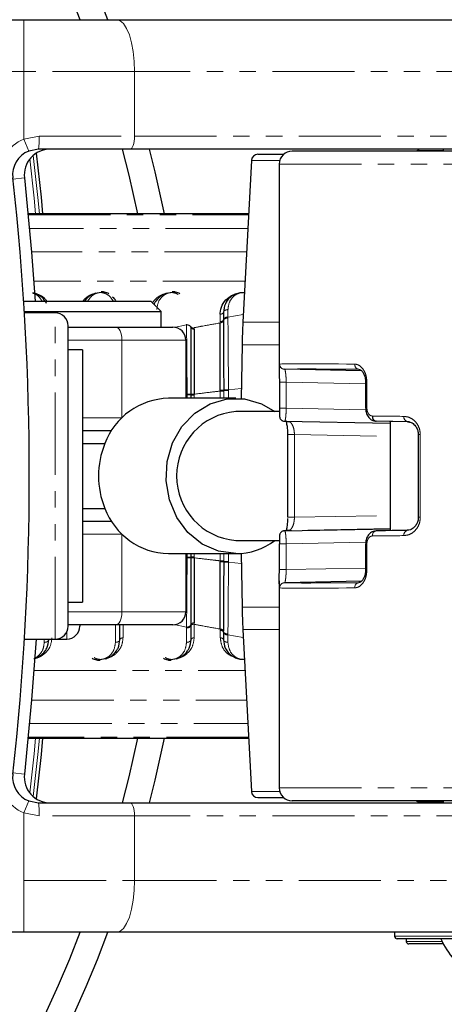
# Paper-space layout 'Surface plate' of a CAD drawing. Header units: millimetres. Extents: x 168 to 9474, y 459 to 8086.
# Tile 28 of 47: x 630 to 663, y 6045 to 6121. Entities that reach past the tile are written whole.
import ezdxf

# ---------------------------------------------------------------- set-up
doc = ezdxf.new("R2010")
doc.units = ezdxf.units.MM
doc.linetypes.add('PHANTOM', pattern=[12.7, 6.35, -1.27, 1.27, -1.27, 1.27, -1.27])
doc.layers.add('COMPONENT_GEOMETRY', color=7, linetype='Continuous')
doc.styles.add('SLDTEXTSTYLE0', font='TXT', dxfattribs={"width": 0.75})
doc.dimstyles.new('SLDDIMSTYLE0', dxfattribs={"dimtxt": 50, "dimasz": 3.302, "dimexe": 0, "dimexo": 0.0625, "dimgap": 12.5, "dimtad": 0, "dimtih": 1, "dimtoh": 1, "dimdec": 0, "dimrnd": 1e-09, "dimzin": 12, "dimdsep": 46, "dimtxsty": 'SLDTEXTSTYLE0', "dimsah": 1, "dimcen": 0.09, "dimadec": 0, "dimazin": 3, "dimtfac": 1, "dimtdec": 0, "dimtofl": 0, "dimtmove": 0, "dimatfit": 3, "dimfxl": 1, "dimfrac": 2, "dimtolj": 1, "dimtzin": 12, "dimarcsym": 0})

# ---------------------------------------------------------------- blocks, each defined once
blk = doc.blocks.new('_D_7')
at = {"layer": 'COMPONENT_GEOMETRY', "color": 7}
for p, q in [((383.679, 6084.071), (383.679, 3884.627)), ((4494.624, 6084.071), (4494.624, 3884.627)), ((383.679, 3887.802), (2365.262, 3887.802)), ((4494.624, 3887.802), (2513.04, 3887.802))]:
    blk.add_line(p, q, dxfattribs=at)
for points in [[(383.679, 3887.802), (386.981, 3887.294), (386.981, 3888.31)], [(4494.624, 3887.802), (4491.322, 3888.31), (4491.322, 3887.294)]]:
    blk.add_solid(points, dxfattribs=at)
at = {"layer": 'COMPONENT_GEOMETRY', "color": 7, "insert": (2365.262, 3912.568), "char_height": 50, "attachment_point": 1, "style": 'SLDTEXTSTYLE0'}
blk.add_mtext('4111', dxfattribs=at)

psp = doc.layouts.new('Surface plate')

# ---------------------------------------------------------------- linework, layer by layer
at = {"color": 7, "linetype": 'Continuous', "lineweight": 25}
for p, q in [((620.537, 6120.591), (630.762, 6120.591)), ((630.762, 6120.591), (637.944, 6120.591)), ((637.944, 6120.591), (680.352, 6120.591)), ((631.887, 6110.591), (631.137, 6110.445)), ((638.97, 6110.591), (631.887, 6110.591)), ((681.378, 6110.591), (638.97, 6110.591)), ((684.949, 6110.441), (651.506, 6110.441)), ((661.313, 6110.491), (663.17, 6110.491)), ((663.17, 6110.591), (663.17, 6110.441)), ((663.17, 6110.591), (663.17, 6110.441)), ((648.344, 6109.718), (647.689, 6097.213)), ((648.843, 6110.191), (650.845, 6110.191)), ((650.506, 6109.441), (650.506, 6093.43)), ((648.128, 6105.599), (631.09, 6105.599)), ((630.74, 6098.841), (640.579, 6098.841)), ((641.379, 6098.041), (640.579, 6098.841)), ((630.79, 6098.041), (641.379, 6098.041)), ((633.179, 6097.941), (630.797, 6097.941)), ((641.379, 6096.841), (641.379, 6098.041)), ((646.189, 6097.989), (646.189, 6097.415)), ((634.179, 6073.741), (634.179, 6096.941)), ((634.179, 6096.841), (637.882, 6096.841)), ((637.882, 6096.841), (642.279, 6096.841)), ((643.279, 6095.841), (643.279, 6091.341)), ((635.279, 6095.091), (634.179, 6095.091)), ((635.279, 6095.091), (635.279, 6075.591)), ((647.628, 6095.469), (647.556, 6091.324)), ((656.847, 6093.476), (650.923, 6093.586)), ((650.508, 6092.577), (650.508, 6090.577)), ((657.182, 6092.577), (657.182, 6090.577)), ((647.144, 6091.341), (641.933, 6091.341)), ((643.697, 6091.341), (643.697, 6091.602)), ((657.182, 6090.577), (657.182, 6090.577)), ((650.549, 6090.321), (647.144, 6090.321)), ((650.917, 6089.573), (659.07, 6089.423)), ((660.563, 6089.525), (657.998, 6089.573)), ((659.07, 6089.553), (659.07, 6081.13)), ((637.543, 6088.841), (635.279, 6088.841)), ((651.145, 6088.534), (651.145, 6082.149)), ((651.146, 6088.534), (651.145, 6088.534)), ((661.251, 6088.534), (661.251, 6082.149)), ((635.279, 6081.841), (637.543, 6081.841)), ((650.917, 6081.11), (659.07, 6081.26)), ((660.438, 6081.155), (657.998, 6081.11)), ((647.144, 6080.361), (650.509, 6080.361)), ((650.508, 6078.106), (650.508, 6080.106)), ((657.182, 6080.106), (657.182, 6078.106)), ((657.182, 6080.106), (657.182, 6080.106)), ((641.933, 6079.341), (647.144, 6079.341)), ((643.279, 6079.341), (643.279, 6074.841)), ((643.697, 6079.081), (643.697, 6079.341)), ((647.556, 6079.359), (647.628, 6075.214)), ((650.506, 6077.253), (650.506, 6061.241)), ((656.856, 6077.207), (650.923, 6077.097)), ((634.179, 6075.591), (635.279, 6075.591)), ((637.882, 6073.841), (634.179, 6073.841)), ((635.079, 6073.841), (635.079, 6073.742)), ((642.279, 6073.841), (637.882, 6073.841)), ((638.179, 6072.694), (638.179, 6073.841)), ((643.679, 6072.694), (643.679, 6073.792)), ((646.189, 6073.268), (646.189, 6072.694)), ((647.689, 6073.47), (648.344, 6060.965)), ((630.799, 6072.741), (633.179, 6072.741)), ((633.179, 6072.741), (634.079, 6072.741)), ((631.09, 6065.084), (648.128, 6065.084)), ((631.137, 6060.238), (631.887, 6060.091)), ((631.887, 6060.091), (638.97, 6060.091)), ((638.97, 6060.091), (681.378, 6060.091)), ((648.843, 6060.491), (650.845, 6060.491)), ((684.949, 6060.241), (651.506, 6060.241)), ((661.313, 6060.191), (663.17, 6060.191)), ((663.17, 6060.241), (663.17, 6060.091)), ((663.17, 6060.241), (663.17, 6060.091)), ((630.762, 6050.091), (620.537, 6050.091)), ((637.944, 6050.091), (630.762, 6050.091)), ((680.352, 6050.091), (637.944, 6050.091)), ((659.42, 6050.091), (659.42, 6049.791)), ((659.42, 6050.091), (659.42, 6049.791)), ((676.72, 6049.591), (659.62, 6049.591)), ((676.72, 6049.591), (659.62, 6049.591)), ((660.32, 6049.591), (660.32, 6049.391)), ((663.183, 6049.191), (660.52, 6049.191))]:
    psp.add_line(p, q, dxfattribs=at)
at = {"color": 8, "linetype": 'PHANTOM', "lineweight": 18}
for p, q in [((630.762, 6120.591), (630.762, 6116.591)), ((630.762, 6116.591), (620.854, 6116.591)), ((639.312, 6116.591), (630.762, 6116.591)), ((630.762, 6111.372), (630.762, 6116.591)), ((639.312, 6111.591), (639.312, 6116.591)), ((681.72, 6116.591), (639.312, 6116.591)), ((630.762, 6111.372), (631.934, 6111.591)), ((630.762, 6111.372), (631.137, 6110.445)), ((631.934, 6111.591), (639.312, 6111.591)), ((639.312, 6111.591), (681.72, 6111.591)), ((650.545, 6109.718), (648.344, 6109.718)), ((650.506, 6109.441), (685.188, 6109.441)), ((630.8, 6108.37), (629.911, 6108.271)), ((648.128, 6105.599), (631.09, 6105.599)), ((631.097, 6105.527), (648.125, 6105.527)), ((648.069, 6104.472), (631.197, 6104.472)), ((647.975, 6102.667), (631.356, 6102.667)), ((647.855, 6100.379), (631.534, 6100.379)), ((646.534, 6098.196), (646.534, 6097.614)), ((633.179, 6072.741), (633.179, 6097.941)), ((645.942, 6097.273), (645.942, 6097.841)), ((646.189, 6097.415), (646.189, 6097.353)), ((646.534, 6097.614), (647.721, 6097.821)), ((646.534, 6097.614), (646.534, 6097.55)), ((642.375, 6096.822), (643.334, 6097.014)), ((643.334, 6097.014), (643.334, 6097.082)), ((643.679, 6096.825), (643.679, 6096.891)), ((643.925, 6096.8), (643.925, 6096.756)), ((643.925, 6096.756), (643.925, 6096.691)), ((645.942, 6097.169), (645.942, 6097.273)), ((647.689, 6097.213), (650.506, 6097.213)), ((638.332, 6095.841), (634.179, 6095.841)), ((638.332, 6095.841), (638.332, 6089.841)), ((643.279, 6095.841), (638.332, 6095.841)), ((650.506, 6095.469), (647.628, 6095.469)), ((646.206, 6091.981), (646.207, 6091.94)), ((647.569, 6092.108), (646.576, 6091.999)), ((646.576, 6091.999), (646.576, 6091.957)), ((651.039, 6092.577), (650.508, 6092.577)), ((651.039, 6092.577), (657.182, 6092.464)), ((651.039, 6090.577), (651.039, 6092.577)), ((657.182, 6092.577), (657.279, 6092.577)), ((657.279, 6090.577), (657.279, 6092.577)), ((643.378, 6091.622), (643.279, 6091.609)), ((643.378, 6091.622), (643.378, 6091.667)), ((643.378, 6091.341), (643.378, 6091.622)), ((643.697, 6091.646), (643.697, 6091.676)), ((643.697, 6091.602), (643.697, 6091.646)), ((643.924, 6091.662), (643.924, 6091.632)), ((643.924, 6091.632), (643.924, 6091.588)), ((643.924, 6091.588), (643.924, 6091.341)), ((645.943, 6091.926), (645.943, 6091.967)), ((645.943, 6091.899), (645.943, 6091.926)), ((645.943, 6091.341), (645.943, 6091.899)), ((646.207, 6091.94), (646.207, 6091.911)), ((646.207, 6091.911), (646.207, 6091.341)), ((651.039, 6090.577), (650.508, 6090.577)), ((657.188, 6090.463), (651.039, 6090.577)), ((657.182, 6090.577), (657.279, 6090.577)), ((635.279, 6089.841), (638.332, 6089.841)), ((638.332, 6089.841), (638.332, 6089.816)), ((659.07, 6089.403), (651.24, 6089.548)), ((651.676, 6088.534), (651.146, 6088.534)), ((651.676, 6088.534), (659.07, 6088.397)), ((651.676, 6088.534), (651.676, 6082.149)), ((661.251, 6088.534), (661.407, 6088.534)), ((661.407, 6088.534), (661.407, 6082.149)), ((651.676, 6082.149), (651.145, 6082.149)), ((651.676, 6082.149), (659.07, 6082.286)), ((661.251, 6082.149), (661.407, 6082.149)), ((638.332, 6080.841), (635.279, 6080.841)), ((638.332, 6080.867), (638.332, 6080.841)), ((638.332, 6080.841), (638.332, 6074.841)), ((659.07, 6081.28), (651.24, 6081.135)), ((651.039, 6080.106), (650.508, 6080.106)), ((657.199, 6080.22), (651.039, 6080.106)), ((651.039, 6080.106), (651.039, 6078.106)), ((657.182, 6080.106), (657.279, 6080.106)), ((657.279, 6080.106), (657.279, 6078.106)), ((643.378, 6079.061), (643.279, 6079.074)), ((643.378, 6079.016), (643.378, 6079.061)), ((643.697, 6079.037), (643.697, 6079.081)), ((643.924, 6079.341), (643.924, 6079.095)), ((643.924, 6079.095), (643.924, 6079.051)), ((643.924, 6079.051), (643.924, 6079.021)), ((645.943, 6078.784), (645.943, 6079.341)), ((646.207, 6079.341), (646.207, 6078.772)), ((646.576, 6079.341), (646.576, 6078.726)), ((643.697, 6079.007), (643.697, 6079.036)), ((645.943, 6078.756), (645.943, 6078.784)), ((645.943, 6078.716), (645.943, 6078.756)), ((646.207, 6078.743), (646.206, 6078.702)), ((646.207, 6078.772), (646.207, 6078.743)), ((646.576, 6078.726), (646.576, 6078.684)), ((647.569, 6078.575), (646.576, 6078.684)), ((651.039, 6078.106), (650.508, 6078.106)), ((651.039, 6078.106), (657.182, 6078.219)), ((657.279, 6078.106), (657.182, 6078.106)), ((634.179, 6074.841), (638.332, 6074.841)), ((638.332, 6074.841), (643.279, 6074.841)), ((650.506, 6075.214), (647.628, 6075.214)), ((637.834, 6072.487), (637.834, 6073.841)), ((638.425, 6073.841), (638.425, 6072.841)), ((642.375, 6073.861), (643.334, 6073.668)), ((643.679, 6073.791), (643.679, 6073.858)), ((643.925, 6073.992), (643.925, 6073.883)), ((643.925, 6073.883), (643.925, 6072.841)), ((634.079, 6072.741), (634.079, 6073.306)), ((643.334, 6072.487), (643.334, 6073.601)), ((645.942, 6073.472), (645.942, 6073.514)), ((645.942, 6073.41), (645.942, 6073.472)), ((645.942, 6072.841), (645.942, 6073.41)), ((646.189, 6073.373), (646.189, 6073.33)), ((646.189, 6073.33), (646.189, 6073.268)), ((646.534, 6073.133), (646.534, 6073.069)), ((646.534, 6073.069), (647.721, 6072.861)), ((646.534, 6073.069), (646.534, 6072.487)), ((647.689, 6073.47), (650.506, 6073.47)), ((632.334, 6072.487), (632.334, 6072.741)), ((631.534, 6070.303), (647.855, 6070.303)), ((631.356, 6068.016), (647.975, 6068.016)), ((631.197, 6066.211), (648.069, 6066.211)), ((631.09, 6065.084), (648.128, 6065.084)), ((648.125, 6065.156), (631.097, 6065.156)), ((630.8, 6062.313), (629.911, 6062.412)), ((650.545, 6060.965), (648.344, 6060.965)), ((650.506, 6061.241), (685.188, 6061.241)), ((630.762, 6059.311), (631.137, 6060.238)), ((631.934, 6059.091), (630.762, 6059.311)), ((630.762, 6059.311), (630.762, 6054.091)), ((639.312, 6059.091), (631.934, 6059.091)), ((639.312, 6059.091), (639.312, 6054.091)), ((681.72, 6059.091), (639.312, 6059.091)), ((620.854, 6054.091), (630.762, 6054.091)), ((630.762, 6050.091), (630.762, 6054.091)), ((630.762, 6054.091), (639.312, 6054.091)), ((639.312, 6054.091), (681.72, 6054.091)), ((659.42, 6049.791), (676.92, 6049.791)), ((660.32, 6049.391), (663.082, 6049.391))]:
    psp.add_line(p, q, dxfattribs=at)
at = {"color": 8, "linetype": 'PHANTOM', "lineweight": 18, "flags": 128}
for points in [[(637.944, 6120.591), (638.211, 6120.515), (638.468, 6120.287), (638.704, 6119.917), (638.911, 6119.42), (639.082, 6118.814), (639.208, 6118.122), (639.286, 6117.372), (639.312, 6116.591)], [(639.312, 6111.591), (639.306, 6111.396), (639.286, 6111.209), (639.255, 6111.036), (639.212, 6110.884), (639.16, 6110.76), (639.101, 6110.668), (639.037, 6110.611), (638.97, 6110.591)], [(631.668, 6105.599), (631.548, 6106.815), (631.218, 6109.831)], [(631.48, 6110.105), (631.838, 6106.844), (631.962, 6105.599)], [(637.882, 6096.841), (637.97, 6096.822), (638.054, 6096.765), (638.132, 6096.673), (638.2, 6096.549), (638.256, 6096.397), (638.298, 6096.224), (638.323, 6096.036), (638.332, 6095.841)], [(637.882, 6073.841), (637.97, 6073.861), (638.054, 6073.918), (638.132, 6074.01), (638.2, 6074.134), (638.256, 6074.286), (638.298, 6074.459), (638.323, 6074.646), (638.332, 6074.841)], [(631.218, 6060.852), (631.548, 6063.868), (631.668, 6065.084)], [(631.962, 6065.084), (631.838, 6063.838), (631.48, 6060.578)], [(638.97, 6060.091), (639.037, 6060.072), (639.101, 6060.015), (639.16, 6059.923), (639.212, 6059.799), (639.255, 6059.647), (639.286, 6059.474), (639.306, 6059.286), (639.312, 6059.091)], [(637.944, 6050.091), (638.211, 6050.168), (638.468, 6050.396), (638.704, 6050.766), (638.911, 6051.263), (639.082, 6051.869), (639.208, 6052.561), (639.286, 6053.311), (639.312, 6054.091)]]:
    psp.add_lwpolyline(points, dxfattribs=at)
at = {"color": 7, "linetype": 'Continuous', "lineweight": 25, "flags": 128}
for points in [[(631.707, 6110.275), (632.083, 6106.869), (632.208, 6105.599)], [(639.562, 6105.599), (638.885, 6108.575), (638.37, 6110.591)], [(640.438, 6110.591), (640.881, 6108.83), (641.605, 6105.599)], [(630.8, 6108.37), (631.359, 6102.628), (631.64, 6098.841)], [(647.144, 6079.341), (645.8, 6079.53), (644.54, 6080.084), (643.444, 6080.968), (642.581, 6082.126), (642.004, 6083.487), (641.75, 6084.965), (641.835, 6086.466), (642.254, 6087.896), (642.98, 6089.166), (643.967, 6090.196), (645.155, 6090.92), (646.467, 6091.294), (647.822, 6091.294), (649.134, 6090.92), (650.159, 6090.321)], [(650.917, 6081.11), (650.84, 6081.101), (650.796, 6081.089)], [(631.697, 6072.741), (631.359, 6068.054), (630.8, 6062.313)], [(632.208, 6065.084), (632.083, 6063.814), (631.707, 6060.408)], [(638.37, 6060.091), (638.885, 6062.108), (639.562, 6065.084)], [(641.605, 6065.084), (640.881, 6061.853), (640.438, 6060.091)]]:
    psp.add_lwpolyline(points, dxfattribs=at)
at = {"color": 7, "linetype": 'Continuous', "lineweight": 25}
for centre, radius, start, end in [((543.679, 6085.341), 160, 135, 345.74694), ((543.679, 6085.341), 158.5, 135, 346.74539), ((543.679, 6085.341), 100, 20.6403, 339.3597), ((543.679, 6085.341), 98, 21.0814, 338.9186), ((631.887, 6108.591), 2, 112.04166, 186.35649), ((632.787, 6108.591), 2, 90, 186.35649), ((651.506, 6109.441), 1, 90, 180), ((661.313, 6109.991), 0.5, 90, 115.84193), ((648.843, 6109.691), 0.5, 90, 177), ((423.179, 6085.341), 208, 353.64351, 6.35649), ((633.179, 6096.941), 1, 0, 90), ((642.279, 6095.841), 1, 0, 90), ((697.62, 6094.596), 50, 177, 179), ((642.053, 6085.974), 5.369, 91.28485, 159.64484), ((647.554, 6085.341), 4.997, 94.70681, 265.29319), ((658.065, 6089.927), 0.361, 172.72817, 259.27056), ((650.923, 6089.972), 0.399, 245.26176, 269.07235), ((643.122, 6085.341), 6.595, 157.72302, 202.27698), ((642.078, 6084.744), 5.405, 200.61368, 268.45663), ((647.111, 6084.404), 5.063, 270.37442, 307.01307), ((642.279, 6074.841), 1, 270, 0), ((697.62, 6076.087), 50, 181, 183), ((633.179, 6073.741), 1, 270, 0), ((634.079, 6073.741), 1, 270, 0), ((631.887, 6062.091), 2, 173.64351, 247.95834), ((632.787, 6062.091), 2, 173.64351, 270), ((648.843, 6060.991), 0.5, 183, 270), ((651.506, 6061.241), 1, 180, 270), ((661.313, 6060.691), 0.5, 244.15807, 270), ((659.62, 6049.791), 0.2, 180, 270), ((660.52, 6049.391), 0.2, 180, 270), ((668.17, 6051.841), 5.647, 203.47789, 242.29913)]:
    psp.add_arc(centre, radius, start, end, dxfattribs=at)
at = {"color": 8, "linetype": 'PHANTOM', "lineweight": 18}
for centre, radius, start, end in [((631.887, 6108.591), 3, 112.04166, 186.35649), ((626.57, 6111.342), 5.37, 351.96611, 2.66233), ((645.968, 6097.513), 0.241, 263.77682, 336.05829), ((646.497, 6097.278), 0.338, 83.77682, 156.05829), ((643.374, 6096.678), 0.338, 25.61759, 96.79022), ((643.896, 6096.931), 0.242, 206.04079, 276.883), ((650.93, 6093.985), 0.4, 179.99124, 269.02052), ((656.699, 6093.948), 0.366, 174.07079, 261.52084), ((645.991, 6093.503), 1.537, 268.20123, 278.05155), ((646.504, 6089.618), 2.381, 88.28304, 97.18478), ((643.443, 6090.098), 1.525, 80.42762, 92.43389), ((643.875, 6092.743), 1.082, 260.53807, 272.6216), ((643.878, 6092.677), 1.09, 260.43264, 272.43283), ((645.996, 6093.614), 1.715, 268.21149, 277.03687), ((660.492, 6089.889), 0.354, 170.51852, 254.68342), ((658.065, 6080.755), 0.361, 100.72944, 187.27183), ((660.492, 6080.793), 0.354, 105.31658, 189.48148), ((643.443, 6080.585), 1.525, 267.56611, 279.57238), ((643.878, 6078.006), 1.09, 87.56717, 99.56736), ((643.875, 6077.939), 1.082, 87.3784, 99.46193), ((645.996, 6077.069), 1.715, 82.96313, 91.78851), ((645.991, 6077.18), 1.537, 81.94845, 91.79877), ((646.504, 6081.065), 2.381, 262.81522, 271.71696), ((650.93, 6076.697), 0.4, 90.97948, 180.00876), ((656.699, 6076.735), 0.366, 98.47916, 185.92921), ((643.374, 6074.004), 0.338, 263.20978, 334.38241), ((643.896, 6073.752), 0.242, 83.11699, 153.95921), ((645.968, 6073.273), 0.242, 24.27163, 96.07995), ((645.968, 6073.17), 0.241, 23.94171, 96.22318), ((646.497, 6073.405), 0.338, 203.94171, 276.22318), ((631.887, 6062.091), 3, 173.64351, 247.95834), ((626.57, 6059.341), 5.37, 357.33767, 8.03389)]:
    psp.add_arc(centre, radius, start, end, dxfattribs=at)
for centre, major_axis, ratio, start_param, end_param in [((678.506, 6093.526), (28, -0.453), 0.005884, 2.484714, 3.100424), ((678.5, 6093.126), (27.6, -0.453), 0.005969, 2.484717, 3.100427), ((678.506, 6089.526), (28, -0.453), 0.005884, 2.286203, 2.408156), ((678.5, 6089.126), (27.6, -0.453), 0.005969, 2.286206, 2.408159), ((678.506, 6081.156), (28, 0.453), 0.005884, 3.875029, 3.996982), ((678.5, 6081.556), (27.6, 0.453), 0.005969, 3.875026, 3.996979), ((678.5, 6077.556), (27.6, 0.453), 0.005969, 3.182759, 3.798469), ((678.506, 6077.156), (28, 0.453), 0.005884, 3.182761, 3.798472)]:
    psp.add_ellipse(centre, major_axis=major_axis, ratio=ratio, start_param=start_param, end_param=end_param, dxfattribs=at)
at = {"color": 7, "linetype": 'Continuous', "lineweight": 25}
for centre, major_axis, start_param, end_param in [((678.5, 6089.126), (27.6, -0.453), 3.176984, 3.298937), ((678.5, 6081.556), (27.6, 0.453), 2.984248, 3.106201)]:
    psp.add_ellipse(centre, major_axis=major_axis, ratio=0.005969, start_param=start_param, end_param=end_param, dxfattribs=at)
for points, knots in [([(637.327, 6099.418), (637.219, 6099.471), (637.034, 6099.563), (636.814, 6099.575), (636.722, 6099.58)], [0, 0, 0, 0, 0.582959, 1, 1, 1, 1]), ([(642.827, 6099.418), (642.719, 6099.471), (642.534, 6099.563), (642.314, 6099.575), (642.222, 6099.58)], [0, 0, 0, 0, 0.582959, 1, 1, 1, 1]), ([(632.519, 6098.669), (632.418, 6098.832), (632.248, 6099.105), (631.852, 6099.353), (631.579, 6099.461), (631.446, 6099.473), (631.423, 6099.475)], [0, 0, 0, 0, 0.456921, 0.767867, 0.959152, 1, 1, 1, 1]), ([(636.331, 6099.457), (636.298, 6099.449), (636.137, 6099.405), (635.791, 6099.233), (635.549, 6099.014), (635.454, 6098.847), (635.451, 6098.841)], [0, 0, 0, 0, 0.081369, 0.39528, 0.980228, 1, 1, 1, 1]), ([(637.885, 6098.841), (637.834, 6098.929), (637.765, 6099.047), (637.649, 6099.143), (637.619, 6099.168)], [0, 0, 0, 0, 0.746078, 1, 1, 1, 1]), ([(641.831, 6099.457), (641.798, 6099.449), (641.637, 6099.405), (641.285, 6099.235), (641.017, 6098.943), (640.845, 6098.704), (640.826, 6098.609), (640.823, 6098.597)], [0, 0, 0, 0, 0.0629719, 0.3059102, 0.7586061, 0.968464, 1, 1, 1, 1]), ([(645.942, 6097.841), (645.942, 6097.865), (645.946, 6098.106), (646.058, 6098.543), (646.411, 6099.032), (646.863, 6099.313), (647.169, 6099.436), (647.312, 6099.45), (647.323, 6099.451)], [0, 0, 0, 0, 0.034092, 0.345994, 0.646826, 0.854084, 0.988686, 1, 1, 1, 1]), ([(647.808, 6099.486), (647.766, 6099.492), (647.62, 6099.512), (647.359, 6099.473), (647.008, 6099.358), (646.616, 6099.091), (646.269, 6098.627), (646.217, 6098.213), (646.189, 6097.989)], [0, 0, 0, 0, 0.041508, 0.143391, 0.250153, 0.424353, 0.689715, 1, 1, 1, 1]), ([(646.189, 6097.352), (646.189, 6097.27), (646.191, 6096.824), (646.194, 6096.005), (646.2, 6094.338), (646.204, 6092.961), (646.206, 6091.981)], [0, 0, 0, 0, 0.055685, 0.303138, 0.50423, 1, 1, 1, 1]), ([(643.697, 6091.676), (643.696, 6091.773), (643.694, 6092.719), (643.69, 6094.048), (643.684, 6095.66), (643.681, 6096.402), (643.679, 6096.825)], [0, 0, 0, 0, 0.051672, 0.505066, 0.717512, 1, 1, 1, 1]), ([(643.925, 6096.691), (643.925, 6096.661), (643.925, 6096.263), (643.925, 6095.51), (643.925, 6093.896), (643.924, 6092.585), (643.924, 6091.662)], [0, 0, 0, 0, 0.021195, 0.282969, 0.495586, 1, 1, 1, 1]), ([(645.943, 6091.967), (645.943, 6092.04), (645.943, 6092.999), (645.942, 6094.335), (645.942, 6095.898), (645.942, 6096.68), (645.942, 6097.102), (645.942, 6097.169)], [0, 0, 0, 0, 0.038421, 0.501138, 0.704054, 0.953619, 1, 1, 1, 1]), ([(650.511, 6093.795), (650.509, 6093.75), (650.505, 6093.63), (650.507, 6093.281), (650.508, 6092.894), (650.508, 6092.655), (650.508, 6092.577)], [0, 0, 0, 0, 0.200944, 0.5335, 0.849233, 1, 1, 1, 1]), ([(656.664, 6093.572), (656.698, 6093.571), (656.763, 6093.569), (656.942, 6093.409), (657.088, 6093.144), (657.175, 6092.848), (657.174, 6092.649), (657.174, 6092.577)], [0, 0, 0, 0, 0.239021, 0.46323, 0.666668, 0.879951, 1, 1, 1, 1]), ([(650.508, 6090.577), (650.508, 6090.547), (650.508, 6090.449), (650.509, 6090.341), (650.509, 6090.286), (650.509, 6090.283)], [0, 0, 0, 0, 0.293007, 0.958254, 1, 1, 1, 1]), ([(657.19, 6090.577), (657.188, 6090.535), (657.18, 6090.369), (657.268, 6090.076), (657.462, 6089.786), (657.726, 6089.605), (657.912, 6089.587), (657.997, 6089.578)], [0, 0, 0, 0, 0.082159, 0.32898, 0.593444, 0.813621, 1, 1, 1, 1]), ([(650.51, 6090.283), (650.51, 6090.242), (650.511, 6090.131), (650.515, 6090.023), (650.519, 6089.953), (650.531, 6089.881), (650.558, 6089.801), (650.611, 6089.715), (650.682, 6089.644), (650.741, 6089.622), (650.759, 6089.615)], [0, 0, 0, 0, 0.13772, 0.381793, 0.545478, 0.633775, 0.708839, 0.812444, 0.940276, 1, 1, 1, 1]), ([(651.004, 6089.622), (651.007, 6089.617), (651.02, 6089.585), (651.066, 6089.423), (651.115, 6089.126), (651.144, 6088.793), (651.143, 6088.598), (651.142, 6088.534)], [0, 0, 0, 0, 0.048838, 0.289747, 0.602162, 0.869881, 1, 1, 1, 1]), ([(660.42, 6089.522), (660.513, 6089.517), (660.7, 6089.509), (660.971, 6089.297), (661.156, 6089.015), (661.246, 6088.748), (661.243, 6088.589), (661.242, 6088.533)], [0, 0, 0, 0, 0.262738, 0.529198, 0.738317, 0.908061, 1, 1, 1, 1]), ([(635.279, 6087.841), (635.49, 6087.841), (636.068, 6087.841), (636.65, 6087.841), (637.02, 6087.841)], [0, 0, 0, 0, 0.366291, 1, 1, 1, 1]), ([(635.279, 6082.841), (635.49, 6082.841), (636.068, 6082.841), (636.65, 6082.841), (637.02, 6082.841)], [0, 0, 0, 0, 0.366291, 1, 1, 1, 1]), ([(661.25, 6082.149), (661.25, 6082.144), (661.26, 6082.043), (661.215, 6081.836), (661.1, 6081.56), (660.9, 6081.323), (660.649, 6081.16), (660.482, 6081.153), (660.402, 6081.15)], [0, 0, 0, 0, 0.00821, 0.166547, 0.333583, 0.531421, 0.774882, 1, 1, 1, 1]), ([(651.141, 6082.058), (651.14, 6081.991), (651.139, 6081.791), (651.105, 6081.491), (651.064, 6081.252), (651.042, 6081.184), (651.038, 6081.172)], [0, 0, 0, 0, 0.180362, 0.533424, 0.916142, 1, 1, 1, 1]), ([(650.797, 6081.086), (650.764, 6081.074), (650.697, 6081.048), (650.622, 6080.979), (650.571, 6080.906), (650.542, 6080.839), (650.529, 6080.788), (650.522, 6080.748), (650.516, 6080.688), (650.512, 6080.595), (650.509, 6080.415), (650.508, 6080.239), (650.508, 6080.136), (650.508, 6080.106)], [0, 0, 0, 0, 0.0786911, 0.1561842, 0.2222995, 0.2778493, 0.3214575, 0.3604929, 0.4181091, 0.5944881, 0.7748673, 0.9325487, 1, 1, 1, 1]), ([(657.994, 6081.099), (657.912, 6081.093), (657.732, 6081.081), (657.49, 6080.917), (657.299, 6080.665), (657.189, 6080.376), (657.195, 6080.18), (657.197, 6080.106)], [0, 0, 0, 0, 0.1802367, 0.3919661, 0.6130173, 0.8546596, 1, 1, 1, 1]), ([(643.679, 6073.858), (643.679, 6073.89), (643.681, 6074.298), (643.684, 6075.069), (643.69, 6076.72), (643.694, 6078.063), (643.697, 6079.007)], [0, 0, 0, 0, 0.022107, 0.283651, 0.496206, 1, 1, 1, 1]), ([(643.924, 6079.021), (643.924, 6078.928), (643.924, 6078.007), (643.925, 6076.711), (643.925, 6075.134), (643.925, 6074.407), (643.925, 6073.992)], [0, 0, 0, 0, 0.050673, 0.503819, 0.716324, 1, 1, 1, 1]), ([(645.942, 6073.514), (645.942, 6073.581), (645.942, 6074.004), (645.942, 6074.786), (645.942, 6076.412), (645.943, 6077.758), (645.943, 6078.716)], [0, 0, 0, 0, 0.0466064, 0.2962956, 0.499313, 1, 1, 1, 1]), ([(646.206, 6078.702), (646.206, 6078.627), (646.204, 6077.647), (646.2, 6076.28), (646.194, 6074.678), (646.191, 6073.876), (646.189, 6073.441), (646.189, 6073.373)], [0, 0, 0, 0, 0.038183, 0.500666, 0.703622, 0.953369, 1, 1, 1, 1]), ([(650.508, 6077.007), (650.507, 6077.017), (650.505, 6077.107), (650.507, 6077.407), (650.508, 6077.788), (650.508, 6078.028), (650.508, 6078.106)], [0, 0, 0, 0, 0.047595, 0.443972, 0.820299, 1, 1, 1, 1]), ([(657.179, 6078.105), (657.18, 6078.091), (657.188, 6077.962), (657.143, 6077.715), (657.033, 6077.416), (656.875, 6077.202), (656.728, 6077.103), (656.676, 6077.104), (656.652, 6077.104)], [0, 0, 0, 0, 0.023937, 0.213792, 0.408242, 0.610928, 0.824119, 1, 1, 1, 1]), ([(631.533, 6071.229), (631.55, 6071.232), (631.697, 6071.255), (631.981, 6071.4), (632.314, 6071.669), (632.607, 6072.11), (632.652, 6072.473), (632.679, 6072.694)], [0, 0, 0, 0, 0.0195933, 0.1741109, 0.4023389, 0.6370378, 1, 1, 1, 1]), ([(637.036, 6071.225), (637.069, 6071.234), (637.23, 6071.277), (637.58, 6071.448), (637.864, 6071.736), (638.116, 6072.168), (638.153, 6072.473), (638.179, 6072.694)], [0, 0, 0, 0, 0.0414369, 0.2012956, 0.4991793, 0.6372704, 1, 1, 1, 1]), ([(642.536, 6071.225), (642.569, 6071.234), (642.73, 6071.277), (643.08, 6071.448), (643.364, 6071.736), (643.616, 6072.168), (643.653, 6072.473), (643.679, 6072.694)], [0, 0, 0, 0, 0.041437, 0.201296, 0.499179, 0.63727, 1, 1, 1, 1]), ([(646.189, 6072.694), (646.216, 6072.473), (646.265, 6072.074), (646.594, 6071.619), (646.972, 6071.341), (647.339, 6071.212), (647.621, 6071.171), (647.767, 6071.191), (647.808, 6071.196)], [0, 0, 0, 0, 0.30587, 0.554704, 0.73129, 0.855194, 0.959996, 1, 1, 1, 1]), ([(636.04, 6071.265), (636.148, 6071.212), (636.333, 6071.12), (636.553, 6071.108), (636.645, 6071.103)], [0, 0, 0, 0, 0.582959, 1, 1, 1, 1]), ([(641.54, 6071.265), (641.648, 6071.212), (641.833, 6071.12), (642.053, 6071.108), (642.145, 6071.103)], [0, 0, 0, 0, 0.582959, 1, 1, 1, 1])]:
    psp.add_open_spline(points, degree=3, knots=knots, dxfattribs=at)
at = {"color": 8, "linetype": 'PHANTOM', "lineweight": 18}
for points, knots in [([(632.167, 6098.841), (632.086, 6098.972), (631.953, 6099.188), (631.669, 6099.398), (631.483, 6099.454), (631.423, 6099.472)], [0, 0, 0, 0, 0.507087, 0.841264, 1, 1, 1, 1]), ([(631.424, 6099.464), (631.474, 6099.46), (631.656, 6099.446), (631.996, 6099.318), (632.348, 6099.119), (632.484, 6098.919), (632.537, 6098.841)], [0, 0, 0, 0, 0.097436, 0.355754, 0.751941, 1, 1, 1, 1]), ([(635.314, 6098.841), (635.435, 6098.978), (635.638, 6099.207), (636.009, 6099.375), (636.2, 6099.426), (636.241, 6099.436)], [0, 0, 0, 0, 0.536909, 0.901806, 1, 1, 1, 1]), ([(637.667, 6098.841), (637.587, 6098.973), (637.455, 6099.192), (637.15, 6099.402), (636.889, 6099.496), (636.662, 6099.518), (636.437, 6099.485), (636.195, 6099.387), (635.905, 6099.18), (635.774, 6098.972), (635.692, 6098.841)], [0, 0, 0, 0, 0.211131, 0.350207, 0.437597, 0.506092, 0.574437, 0.663676, 0.789162, 1, 1, 1, 1]), ([(640.684, 6098.68), (640.701, 6098.709), (640.818, 6098.917), (641.112, 6099.185), (641.509, 6099.376), (641.7, 6099.426), (641.741, 6099.436)], [0, 0, 0, 0, 0.087955, 0.617141, 0.918818, 1, 1, 1, 1]), ([(642.682, 6099.357), (642.655, 6099.376), (642.57, 6099.438), (642.387, 6099.494), (642.163, 6099.518), (641.937, 6099.485), (641.694, 6099.387), (641.408, 6099.178), (641.111, 6098.785), (641.063, 6098.416), (641.034, 6098.196)], [0, 0, 0, 0, 0.039867, 0.126673, 0.194708, 0.262596, 0.351237, 0.475884, 0.688008, 1, 1, 1, 1]), ([(647.808, 6099.496), (647.76, 6099.503), (647.644, 6099.518), (647.437, 6099.484), (647.194, 6099.388), (646.908, 6099.177), (646.611, 6098.785), (646.563, 6098.416), (646.534, 6098.196)], [0, 0, 0, 0, 0.057028, 0.136523, 0.240319, 0.386276, 0.634666, 1, 1, 1, 1]), ([(646.189, 6097.989), (646.195, 6098.007), (646.211, 6098.057), (646.28, 6098.127), (646.396, 6098.185), (646.488, 6098.192), (646.534, 6098.196)], [0, 0, 0, 0, 0.161092, 0.440728, 0.720364, 1, 1, 1, 1]), ([(646.189, 6097.353), (646.181, 6097.33), (646.165, 6097.284), (646.106, 6097.228), (646.03, 6097.185), (645.971, 6097.174), (645.942, 6097.169)], [0, 0, 0, 0, 0.250067, 0.5000787, 0.75005, 1, 1, 1, 1]), ([(646.189, 6097.353), (646.195, 6097.37), (646.211, 6097.417), (646.28, 6097.484), (646.396, 6097.539), (646.488, 6097.546), (646.534, 6097.549)], [0, 0, 0, 0, 0.160996, 0.440664, 0.720332, 1, 1, 1, 1]), ([(646.534, 6097.55), (646.539, 6097.018), (646.547, 6096.212), (646.561, 6094.368), (646.57, 6093.008), (646.576, 6091.999)], [0, 0, 0, 0, 0.331863, 0.504238, 1, 1, 1, 1]), ([(643.378, 6091.667), (643.377, 6091.806), (643.373, 6092.447), (643.366, 6093.429), (643.357, 6094.477), (643.347, 6095.674), (643.339, 6096.446), (643.334, 6097.014)], [0, 0, 0, 0, 0.071059, 0.328707, 0.508594, 0.637825, 1, 1, 1, 1]), ([(643.679, 6096.891), (643.687, 6096.873), (643.702, 6096.836), (643.761, 6096.792), (643.837, 6096.762), (643.896, 6096.758), (643.925, 6096.756)], [0, 0, 0, 0, 0.249999, 0.499999, 0.749999, 1, 1, 1, 1]), ([(643.925, 6096.8), (644.151, 6096.842), (644.823, 6096.968), (645.496, 6097.088), (645.942, 6097.169)], [0, 0, 0, 0, 0.336526, 1, 1, 1, 1]), ([(650.53, 6093.985), (650.523, 6093.975), (650.514, 6093.961), (650.512, 6093.832), (650.511, 6093.795)], [0, 0, 0, 0, 0.7121545, 1, 1, 1, 1]), ([(651.039, 6092.577), (651.038, 6092.632), (651.035, 6092.804), (651.018, 6093.085), (650.987, 6093.359), (650.951, 6093.547), (650.932, 6093.573), (650.923, 6093.586)], [0, 0, 0, 0, 0.100508, 0.312181, 0.53761, 0.768432, 1, 1, 1, 1]), ([(657.279, 6092.577), (657.268, 6092.729), (657.248, 6093.032), (657.092, 6093.439), (656.864, 6093.759), (656.598, 6093.952), (656.415, 6093.975), (656.335, 6093.985)], [0, 0, 0, 0, 0.199752, 0.399876, 0.607041, 0.826549, 1, 1, 1, 1]), ([(643.697, 6091.646), (643.693, 6091.648), (643.682, 6091.653), (643.622, 6091.66), (643.514, 6091.666), (643.423, 6091.667), (643.378, 6091.667)], [0, 0, 0, 0, 0.161023, 0.440682, 0.720341, 1, 1, 1, 1]), ([(645.943, 6091.899), (645.743, 6091.876), (645.07, 6091.799), (644.397, 6091.719), (643.924, 6091.662)], [0, 0, 0, 0, 0.297159, 1, 1, 1, 1]), ([(646.576, 6091.957), (646.53, 6091.957), (646.437, 6091.957), (646.315, 6091.952), (646.238, 6091.946), (646.215, 6091.942), (646.207, 6091.94)], [0, 0, 0, 0, 0.279621, 0.559243, 0.838864, 1, 1, 1, 1]), ([(646.576, 6091.957), (646.576, 6091.857), (646.576, 6091.652), (646.576, 6091.447), (646.576, 6091.341)], [0, 0, 0, 0, 0.486157, 1, 1, 1, 1]), ([(650.917, 6089.573), (650.93, 6089.586), (650.956, 6089.612), (650.994, 6089.807), (651.022, 6090.087), (651.036, 6090.362), (651.038, 6090.527), (651.039, 6090.577)], [0, 0, 0, 0, 0.229764, 0.461988, 0.689005, 0.904491, 1, 1, 1, 1]), ([(657.707, 6089.973), (657.667, 6089.978), (657.58, 6089.988), (657.458, 6090.072), (657.358, 6090.209), (657.291, 6090.382), (657.283, 6090.512), (657.279, 6090.577)], [0, 0, 0, 0, 0.18302, 0.400043, 0.604373, 0.802384, 1, 1, 1, 1]), ([(661.407, 6088.534), (661.395, 6088.676), (661.371, 6088.96), (661.189, 6089.344), (660.918, 6089.662), (660.556, 6089.896), (660.283, 6089.93), (660.142, 6089.948)], [0, 0, 0, 0, 0.178374, 0.356819, 0.547919, 0.766995, 1, 1, 1, 1]), ([(651.676, 6088.534), (651.675, 6088.556), (651.673, 6088.671), (651.658, 6088.81), (651.613, 6089.041), (651.53, 6089.285), (651.388, 6089.501), (651.29, 6089.532), (651.24, 6089.548)], [0, 0, 0, 0, 0.037552, 0.192543, 0.235301, 0.473994, 0.7355, 1, 1, 1, 1]), ([(651.676, 6082.149), (651.675, 6082.127), (651.673, 6082.012), (651.658, 6081.873), (651.613, 6081.641), (651.53, 6081.398), (651.388, 6081.182), (651.29, 6081.151), (651.24, 6081.135)], [0, 0, 0, 0, 0.0375523, 0.1925426, 0.2353011, 0.4739942, 0.7354998, 1, 1, 1, 1]), ([(661.407, 6082.149), (661.395, 6082.007), (661.371, 6081.723), (661.189, 6081.339), (660.918, 6081.021), (660.556, 6080.787), (660.283, 6080.753), (660.142, 6080.735)], [0, 0, 0, 0, 0.178374, 0.356819, 0.547919, 0.766995, 1, 1, 1, 1]), ([(650.917, 6081.11), (650.93, 6081.097), (650.956, 6081.071), (650.994, 6080.876), (651.022, 6080.596), (651.036, 6080.32), (651.038, 6080.156), (651.039, 6080.106)], [0, 0, 0, 0, 0.229764, 0.461988, 0.689005, 0.904491, 1, 1, 1, 1]), ([(657.707, 6080.71), (657.667, 6080.705), (657.58, 6080.694), (657.458, 6080.61), (657.358, 6080.474), (657.291, 6080.3), (657.283, 6080.171), (657.279, 6080.106)], [0, 0, 0, 0, 0.18302, 0.400043, 0.604373, 0.802384, 1, 1, 1, 1]), ([(643.378, 6079.061), (643.378, 6079.098), (643.378, 6079.191), (643.378, 6079.284), (643.378, 6079.341)], [0, 0, 0, 0, 0.389424, 1, 1, 1, 1]), ([(643.334, 6073.668), (643.339, 6074.238), (643.347, 6075.011), (643.357, 6076.211), (643.366, 6077.259), (643.373, 6078.239), (643.377, 6078.879), (643.378, 6079.016)], [0, 0, 0, 0, 0.363104, 0.492334, 0.672218, 0.929868, 1, 1, 1, 1]), ([(643.697, 6079.036), (643.693, 6079.035), (643.682, 6079.03), (643.622, 6079.023), (643.514, 6079.017), (643.423, 6079.016), (643.378, 6079.016)], [0, 0, 0, 0, 0.161031, 0.440687, 0.720344, 1, 1, 1, 1]), ([(645.943, 6078.784), (645.743, 6078.807), (645.07, 6078.884), (644.397, 6078.964), (643.924, 6079.021)], [0, 0, 0, 0, 0.297159, 1, 1, 1, 1]), ([(646.576, 6078.725), (646.53, 6078.726), (646.437, 6078.726), (646.315, 6078.731), (646.238, 6078.737), (646.215, 6078.741), (646.207, 6078.743)], [0, 0, 0, 0, 0.279621, 0.559243, 0.838864, 1, 1, 1, 1]), ([(646.576, 6078.684), (646.575, 6078.524), (646.571, 6077.861), (646.565, 6076.86), (646.557, 6075.815), (646.548, 6074.559), (646.54, 6073.746), (646.534, 6073.133)], [0, 0, 0, 0, 0.078702, 0.324589, 0.496687, 0.620034, 1, 1, 1, 1]), ([(651.039, 6078.106), (651.038, 6078.05), (651.035, 6077.879), (651.018, 6077.598), (650.987, 6077.324), (650.951, 6077.136), (650.932, 6077.11), (650.923, 6077.097)], [0, 0, 0, 0, 0.100508, 0.312181, 0.53761, 0.768432, 1, 1, 1, 1]), ([(657.279, 6078.106), (657.268, 6077.954), (657.248, 6077.65), (657.092, 6077.244), (656.864, 6076.924), (656.598, 6076.731), (656.415, 6076.708), (656.335, 6076.697)], [0, 0, 0, 0, 0.199752, 0.399876, 0.607041, 0.826549, 1, 1, 1, 1]), ([(650.53, 6076.697), (650.524, 6076.712), (650.512, 6076.741), (650.509, 6076.922), (650.508, 6077.007)], [0, 0, 0, 0, 0.53209, 1, 1, 1, 1]), ([(643.334, 6073.601), (643.379, 6073.604), (643.471, 6073.611), (643.587, 6073.664), (643.656, 6073.729), (643.673, 6073.775), (643.679, 6073.792)], [0, 0, 0, 0, 0.279617, 0.559234, 0.838851, 1, 1, 1, 1]), ([(643.925, 6073.883), (643.896, 6073.884), (643.837, 6073.888), (643.761, 6073.869), (643.702, 6073.836), (643.687, 6073.806), (643.679, 6073.791)], [0, 0, 0, 0, 0.249976, 0.499962, 0.749967, 1, 1, 1, 1]), ([(643.925, 6073.883), (644.151, 6073.84), (644.823, 6073.715), (645.496, 6073.594), (645.942, 6073.514)], [0, 0, 0, 0, 0.3365034, 1, 1, 1, 1]), ([(643.334, 6073.601), (643.334, 6073.601), (643.334, 6073.623), (643.334, 6073.646), (643.334, 6073.668)], [0, 0, 0, 0, 0.0095779, 1, 1, 1, 1]), ([(646.534, 6073.133), (646.488, 6073.137), (646.396, 6073.144), (646.28, 6073.199), (646.211, 6073.266), (646.195, 6073.313), (646.189, 6073.33)], [0, 0, 0, 0, 0.279684, 0.559369, 0.839055, 1, 1, 1, 1]), ([(632.925, 6072.841), (632.896, 6072.606), (632.847, 6072.217), (632.525, 6071.742), (632.149, 6071.441), (631.791, 6071.272), (631.584, 6071.244), (631.534, 6071.237)], [0, 0, 0, 0, 0.340189, 0.562867, 0.787172, 0.948054, 1, 1, 1, 1]), ([(631.535, 6071.25), (631.569, 6071.262), (631.713, 6071.313), (631.955, 6071.51), (632.258, 6071.896), (632.305, 6072.266), (632.334, 6072.487)], [0, 0, 0, 0, 0.056154, 0.237467, 0.545947, 1, 1, 1, 1]), ([(632.334, 6072.487), (632.379, 6072.491), (632.471, 6072.498), (632.587, 6072.555), (632.656, 6072.626), (632.673, 6072.676), (632.679, 6072.694)], [0, 0, 0, 0, 0.279636, 0.559272, 0.838908, 1, 1, 1, 1]), ([(636.186, 6071.326), (636.212, 6071.307), (636.297, 6071.244), (636.48, 6071.188), (636.704, 6071.165), (636.93, 6071.198), (637.173, 6071.295), (637.459, 6071.505), (637.756, 6071.898), (637.805, 6072.267), (637.834, 6072.487)], [0, 0, 0, 0, 0.039867, 0.126673, 0.194708, 0.262596, 0.351237, 0.475884, 0.688008, 1, 1, 1, 1]), ([(638.425, 6072.841), (638.397, 6072.606), (638.358, 6072.28), (638.081, 6071.815), (637.759, 6071.497), (637.358, 6071.307), (637.167, 6071.257), (637.126, 6071.246)], [0, 0, 0, 0, 0.35082, 0.485426, 0.783992, 0.954198, 1, 1, 1, 1]), ([(637.834, 6072.487), (637.879, 6072.491), (637.971, 6072.498), (638.087, 6072.555), (638.156, 6072.626), (638.173, 6072.676), (638.179, 6072.694)], [0, 0, 0, 0, 0.279636, 0.559272, 0.838908, 1, 1, 1, 1]), ([(641.686, 6071.326), (641.712, 6071.307), (641.797, 6071.244), (641.98, 6071.188), (642.204, 6071.165), (642.43, 6071.198), (642.673, 6071.295), (642.959, 6071.505), (643.256, 6071.898), (643.305, 6072.267), (643.334, 6072.487)], [0, 0, 0, 0, 0.039867, 0.126673, 0.194708, 0.262596, 0.351237, 0.475884, 0.688008, 1, 1, 1, 1]), ([(643.925, 6072.841), (643.897, 6072.606), (643.858, 6072.28), (643.581, 6071.815), (643.259, 6071.497), (642.858, 6071.307), (642.667, 6071.257), (642.626, 6071.246)], [0, 0, 0, 0, 0.35082, 0.485426, 0.783992, 0.954198, 1, 1, 1, 1]), ([(643.334, 6072.487), (643.379, 6072.491), (643.471, 6072.498), (643.587, 6072.555), (643.656, 6072.626), (643.673, 6072.676), (643.679, 6072.694)], [0, 0, 0, 0, 0.279636, 0.559272, 0.838908, 1, 1, 1, 1]), ([(646.788, 6071.437), (646.672, 6071.508), (646.356, 6071.702), (646.03, 6072.181), (645.973, 6072.608), (645.942, 6072.841)], [0, 0, 0, 0, 0.207898, 0.566321, 1, 1, 1, 1]), ([(646.534, 6072.487), (646.488, 6072.491), (646.396, 6072.498), (646.28, 6072.555), (646.211, 6072.626), (646.195, 6072.676), (646.189, 6072.694)], [0, 0, 0, 0, 0.279636, 0.559272, 0.838908, 1, 1, 1, 1]), ([(646.534, 6072.487), (646.56, 6072.279), (646.607, 6071.909), (646.904, 6071.504), (647.216, 6071.28), (647.478, 6071.189), (647.673, 6071.164), (647.774, 6071.182), (647.808, 6071.188)], [0, 0, 0, 0, 0.345246, 0.615753, 0.7775, 0.879136, 0.958796, 1, 1, 1, 1])]:
    psp.add_open_spline(points, degree=3, knots=knots, dxfattribs=at)
for points in [[(646.189, 6097.989), (646.181, 6097.969), (646.165, 6097.929), (646.106, 6097.881), (646.03, 6097.848), (645.971, 6097.844), (645.942, 6097.841)], [(643.697, 6091.646), (643.702, 6091.644), (643.713, 6091.641), (643.765, 6091.636), (643.838, 6091.633), (643.895, 6091.633), (643.924, 6091.632)], [(645.943, 6091.926), (645.972, 6091.926), (646.031, 6091.927), (646.112, 6091.93), (646.176, 6091.934), (646.196, 6091.938), (646.207, 6091.94)], [(643.697, 6079.037), (643.702, 6079.039), (643.713, 6079.042), (643.765, 6079.047), (643.838, 6079.05), (643.895, 6079.05), (643.924, 6079.051)], [(645.943, 6078.756), (645.972, 6078.756), (646.031, 6078.756), (646.112, 6078.753), (646.176, 6078.749), (646.196, 6078.745), (646.207, 6078.743)], [(645.942, 6073.472), (645.971, 6073.47), (646.03, 6073.465), (646.106, 6073.434), (646.165, 6073.388), (646.181, 6073.349), (646.189, 6073.33)], [(638.425, 6072.841), (638.396, 6072.839), (638.337, 6072.835), (638.261, 6072.802), (638.202, 6072.754), (638.187, 6072.714), (638.179, 6072.694)], [(643.925, 6072.841), (643.896, 6072.839), (643.837, 6072.835), (643.761, 6072.802), (643.702, 6072.754), (643.687, 6072.714), (643.679, 6072.694)], [(645.942, 6072.841), (645.971, 6072.839), (646.03, 6072.835), (646.106, 6072.802), (646.165, 6072.754), (646.181, 6072.714), (646.189, 6072.694)]]:
    psp.add_open_spline(points, degree=3, dxfattribs=at)

# ---------------------------------------------------------------- dimensions: what is measured, and where the dimension line sits
at = {"layer": 'COMPONENT_GEOMETRY', "color": 7}
dim = psp.add_linear_dim(base=(4494.624, 3887.802), p1=(383.679, 6085.341), p2=(4494.624, 6085.341), angle=0, dimstyle='SLDDIMSTYLE0', dxfattribs=at)
dim.commit()
dim.dimension.update_dxf_attribs({"geometry": '_D_7', "text_midpoint": (2439.151, 3887.802), "dimtype": 160})

doc.saveas('drawing.dxf')
